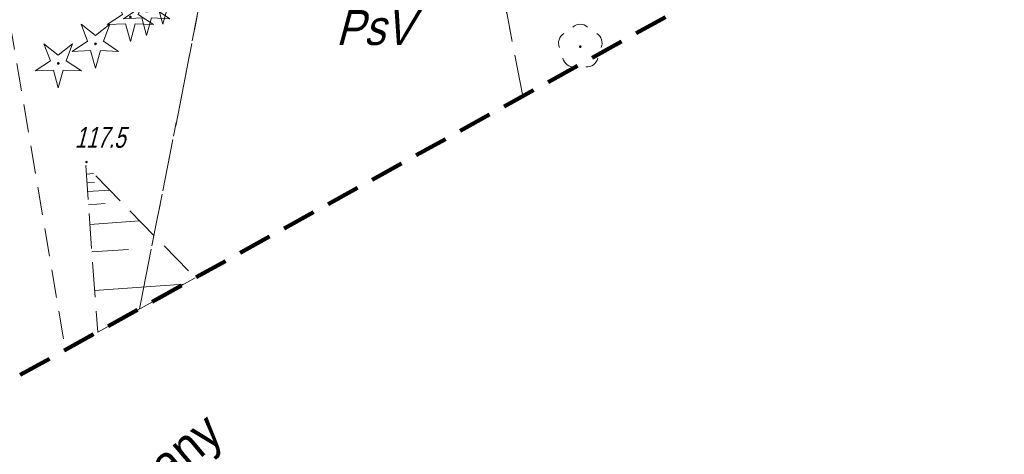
# Model space of a CAD drawing. Extents: x 7463256 to 7464485, y 5957341 to 5958260.
# Tile 166 of 256: x 7463908 to 7463944, y 5957711 to 5957727. Entities that reach past the tile are written whole.
import ezdxf
from ezdxf import colors
from ezdxf.entities.mleader import LeaderData, LeaderLine
from ezdxf.math import Vec2, Vec3

# ---------------------------------------------------------------- set-up
doc = ezdxf.new("R2010")
doc.units = 0
doc.header["$MEASUREMENT"] = 0
for name, pattern in [('1.5_0.5', [2, 1.5, -0.5]), ('218-500', [1, 0.5, -0.5]), ('4', [1.8, 1.2, -0.6]), ('mz1.0_0.5', [1.5, 1, -0.5]), ('mz1.25_0.5', [1.75, 1.25, -0.5])]:
    doc.linetypes.add(name, pattern=pattern)
doc.layers.get('0').update_dxf_attribs({"color": 2, "linetype": 'CONTINUOUS', "lineweight": 5})
for name, color, linetype in [('000 Inne (niezydentyfikowane)', 7, 'CONTINUOUS'), ('210-Oznaczenie użytku', 7, 'CONTINUOUS'), ('217-Granica konturu klasyfikcyjnego', 7, 'CONTINUOUS'), ('218-Granica użytku', 7, 'CONTINUOUS'), ('chodnik (powierzchnia)', 7, 'CONTINUOUS'), ('drzewo iglaste (punkt)', 7, 'CONTINUOUS'), ('drzewo liściaste (punkt)', 7, 'CONTINUOUS'), ('Obszar opracowania', 7, 'CONTINUOUS'), ('punkt wysokościowy naturalny', 7, 'CONTINUOUS'), ('punkt wysokościowy naturalny-Atr2', 7, 'CONTINUOUS'), ('skarpa nieumocniona (powierzchnia)', 7, 'CONTINUOUS')]:
    doc.layers.add(name, color=color, linetype=linetype)
doc.layers.add('OBMBS-21-18876-opis proj', color=1, linetype='CONTINUOUS', lineweight=18)
doc.styles.get("Standard").update_dxf_attribs({"font": 'txt', "width": 0.75})

# ---------------------------------------------------------------- blocks, each defined once
blk = doc.blocks.new('OP011')
at = {"linetype": 'Continuous', "lineweight": 13}
h = blk.add_hatch(color=0, dxfattribs=at)
edge = h.paths.add_edge_path()
edge.add_arc((0, 0), 0.05, 0, 360)
at = {"color": 0, "linetype": 'Continuous', "lineweight": 13}
for p, q in [((-0.283, 0.093), (-0.512, 0.706)), ((-0.512, 0.706), (0, 0.299)), ((0, 0.299), (0.512, 0.706)), ((0.512, 0.706), (0.283, 0.093)), ((-0.828, -0.268), (-0.283, 0.093)), ((0.283, 0.093), (0.828, -0.268)), ((-0.175, -0.24), (-0.828, -0.268)), ((0, -0.87), (-0.175, -0.24)), ((0.175, -0.24), (0, -0.87)), ((0.828, -0.268), (0.175, -0.24))]:
    blk.add_line(p, q, dxfattribs=at)
blk = doc.blocks.new('PW01')
at = {"linetype": 'Continuous', "lineweight": 13}
h = blk.add_hatch(color=0, dxfattribs=at)
edge = h.paths.add_edge_path()
edge.add_arc((0, 0), 0.045, 0, 360)
blk = doc.blocks.new('OP021')
at = {"linetype": 'Continuous', "lineweight": 13}
h = blk.add_hatch(color=0, dxfattribs=at)
edge = h.paths.add_edge_path()
edge.add_arc((0, 0), 0.05, 0, 360)
at = {"color": 0, "linetype": 'Continuous', "lineweight": 13}
for centre, start, end in [((0, 0.4), 49.272, 130.728), ((-0.38, 0.124), 121.308, 202.548), ((0.38, 0.124), 337.452, 58.692), ((-0.235, -0.324), 193.221, 274.871), ((0.235, -0.324), 265.129, 346.779)]:
    blk.add_arc(centre, 0.4, start, end, dxfattribs=at)

msp = doc.modelspace()

# ---------------------------------------------------------------- linework, layer by layer
at = {"layer": '000 Inne (niezydentyfikowane)', "color": 7, "linetype": 'Continuous', "lineweight": 13}
for p, q in [((7463910.87, 5957721.52), (7463911.13, 5957721.54)), ((7463910.89, 5957721.2), (7463911.16, 5957721.22)), ((7463910.92, 5957720.89), (7463911.71, 5957720.94)), ((7463910.95, 5957720.42), (7463911.55, 5957720.46)), ((7463911, 5957719.72), (7463912.77, 5957719.85)), ((7463911.07, 5957718.73), (7463912.38, 5957718.82)), ((7463911.17, 5957717.35), (7463914.364, 5957717.579))]:
    msp.add_line(p, q, dxfattribs=at)
at = {"layer": '217-Granica konturu klasyfikcyjnego', "color": 3, "linetype": '1.5_0.5', "lineweight": 18, "flags": 128}
for points in [[(7463926.48, 5957724.305), (7463925.27, 5957730.64)], [(7463915.33, 5957729.72), (7463914.36, 5957724.72)], [(7463914.36, 5957724.72), (7463912.83, 5957716.99)], [(7463912.83, 5957716.99), (7463912.772, 5957716.695)]]:
    msp.add_lwpolyline(points, dxfattribs=at)
at = {"layer": '218-Granica użytku', "color": 3, "linetype": '218-500', "lineweight": 18, "flags": 128}
for points in [[(7463926.48, 5957724.305), (7463925.27, 5957730.64)], [(7463914.36, 5957724.72), (7463915.33, 5957729.72)], [(7463912.83, 5957716.99), (7463914.36, 5957724.72)], [(7463912.772, 5957716.695), (7463912.83, 5957716.99)]]:
    msp.add_lwpolyline(points, dxfattribs=at)
at = {"layer": 'chodnik (powierzchnia)', "color": 7, "linetype": 'mz1.0_0.5', "lineweight": 18, "flags": 128}
msp.add_lwpolyline([(7463907.913, 5957713.998), (7463905.66, 5957727.96), (7463903.98, 5957733.8), (7463899.38, 5957740.34), (7463899.52, 5957740.6), (7463900.92, 5957741.37), (7463904.33, 5957737.11), (7463906.53, 5957733.23), (7463908.01, 5957727.73), (7463910.127, 5957715.227)], dxfattribs=at)
at = {"layer": 'Obszar opracowania', "color": 132, "linetype": '4', "lineweight": 200, "flags": 128}
msp.add_lwpolyline([(7463648.63, 5957598.42), (7463381.17, 5957559), (7463352.31, 5957567.45), (7463255.88, 5957568.85), (7463280.41, 5957340.9), (7463468.95, 5957378.08), (7463536.66, 5957509.53), (7463626.95, 5957460.4), (7463653.5, 5957411.27), (7463734.5, 5957471.02), (7463879.22, 5957698.07), (7464314.97, 5957939.96), (7464470.72, 5957945.23), (7464483.34, 5958244.06), (7464262.86, 5958260.06), (7464240.11, 5958013.73), (7463789.91, 5957739.13), (7463712.41, 5957593.35)], close=True, dxfattribs=at)
at = {"layer": 'skarpa nieumocniona (powierzchnia)', "color": 7, "linetype": 'mz1.25_0.5', "lineweight": 18, "flags": 128}
msp.add_lwpolyline([(7463914.77, 5957717.8), (7463911.28, 5957715.86), (7463910.85, 5957721.83)], close=True, dxfattribs=at)

# ---------------------------------------------------------------- block references
at = {"layer": 'drzewo iglaste (punkt)', "color": 94, "linetype": 'Continuous', "lineweight": 13}
for p in [(7463913.61, 5957727.76), (7463913.03, 5957727.35), (7463912.45, 5957727.14), (7463911.2, 5957726.18), (7463909.87, 5957725.48)]:
    msp.add_blockref('OP011', p, dxfattribs=at)
at = {"layer": 'drzewo liściaste (punkt)', "color": 94, "linetype": 'Continuous', "lineweight": 13}
msp.add_blockref('OP021', (7463928.54, 5957726.08), dxfattribs=at)
at = {"layer": 'punkt wysokościowy naturalny', "color": 7, "linetype": 'Continuous', "lineweight": 13}
msp.add_blockref('PW01', (7463910.88, 5957721.95), dxfattribs=at)

# ---------------------------------------------------------------- texts
at = {"layer": '210-Oznaczenie użytku', "color": 3, "linetype": 'Continuous', "lineweight": 18, "oblique": 15, "width": 0.9}
msp.add_text('PsV', height=1.25, dxfattribs=at).set_placement((7463919.8, 5957726.14))
at = {"layer": 'punkt wysokościowy naturalny-Atr2', "color": 7, "oblique": 15, "width": 0.72}
msp.add_text('117.5', height=0.75, dxfattribs=at).set_placement((7463910.46, 5957722.46))

# ---------------------------------------------------------------- next in the draw order: leaders
at = {"layer": 'OBMBS-21-18876-opis proj', "lineweight": 20}
ml = msp.add_multileader_mtext('Standard', dxfattribs=at)
ml.set_content('{\\W0.9;\\fArial|b0|i0|c238|p34;proj. przewiert sterowany SRS160\\P\\pxqc;L=27m}', color=256)
ml.set_leader_properties()
ml.build(insert=Vec2(0, 0))
ml.multileader.update_dxf_attribs({"has_text_frame": 1, "text_right_attachment_type": 0, "dogleg_length": 0.36, "arrow_head_size": 1.3})
ctx = ml.context
ctx.base_point, ctx.char_height, ctx.arrow_head_size, ctx.landing_gap_size, ctx.plane_origin, ctx.plane_x_axis, ctx.plane_y_axis = Vec3(7463901.573, 5957700.771, -10.8), 1.3, 1.3, 0.09, Vec3(7463842.735, 5957840.745, -10.8), Vec3(0.765565, 0.643359), Vec3(-0.643359, 0.765565)
ctx.right_attachment = 0
notes = []
notes.append((ctx, [(0, (1, 1, 0), (7463901.298, 5957700.54, -10.8), (0.765565, 0.643359), 0.36, [(0, [(7463876.32, 5957724.817, -10.8)], 0, [])])]))
ctx.mtext.insert, ctx.mtext.text_direction, ctx.mtext.rotation, ctx.mtext.width, ctx.mtext.defined_height, ctx.mtext.alignment, ctx.mtext.flow_direction = Vec3(7463908.048, 5957707.231, -10.8), Vec3(0.765565, 0.643359), 0.698877, 18.98257, 27.692, 2, 5
ctx.mtext.has_bg_fill, ctx.mtext.bg_color, ctx.mtext.bg_scale_factor, ctx.mtext.bg_transparency, ctx.mtext.use_window_bg_color = 1, -1023410167, 1.5, 0, 1
for ctx, leaders in notes:
    for number, flags, end, landing, length, lines in leaders:
        leader = LeaderData()
        leader.index, (leader.has_last_leader_line, leader.has_dogleg_vector, leader.attachment_direction) = number, flags
        leader.last_leader_point, leader.dogleg_vector, leader.dogleg_length = Vec3(end), Vec3(landing), length
        for number, points, colour, breaks in lines:
            line = LeaderLine()
            line.index, line.vertices, line.color, line.breaks = number, Vec3.list(points), colors.encode_raw_color(colour), breaks
            leader.lines.append(line)
        ctx.leaders.append(leader)

doc.saveas('drawing.dxf')
